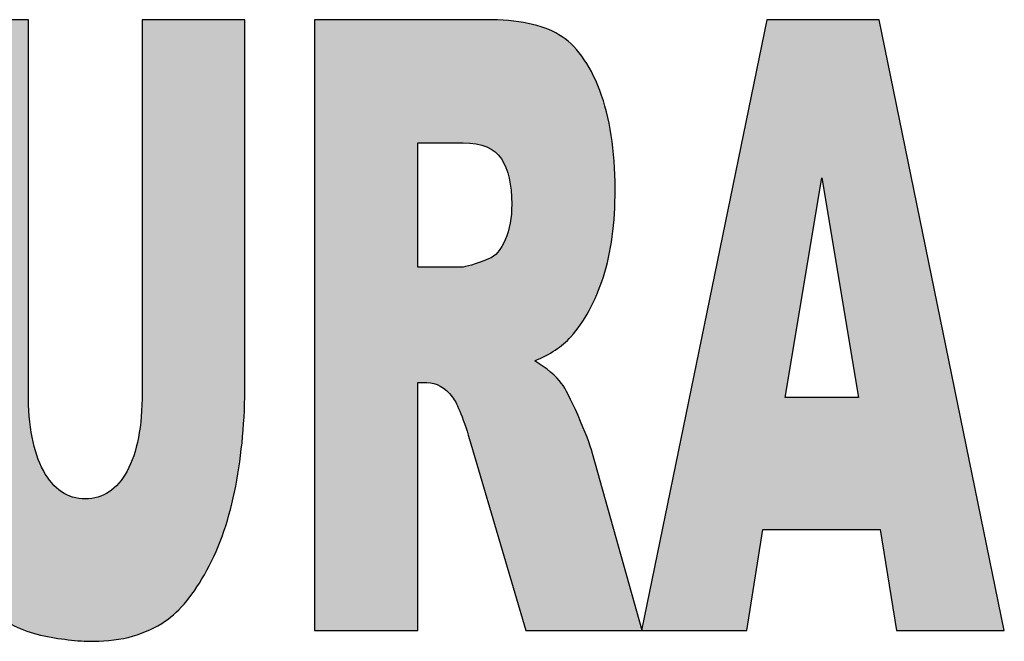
# Model space of a CAD drawing. Header units: millimetres. Extents: x 37.1 to 121.2, y 27.3 to 86.7.
# Tile 24 of 30: x 116.7 to 117.6, y 49.1 to 49.7. Entities that reach past the tile are written whole.
import ezdxf

# ---------------------------------------------------------------- set-up
doc = ezdxf.new("R2010")
doc.units = ezdxf.units.MM
doc.header["$MEASUREMENT"] = 0
doc.layers.add('Camada 1', color=7, linetype='Continuous')
doc.layers.add('TXT', color=114, linetype='Continuous')

# ---------------------------------------------------------------- blocks, each defined once
blk = doc.blocks.new('carimbo-01')
at = {"layer": 'Camada 1'}
h = blk.add_hatch(color=162, dxfattribs=at)
edge = h.paths.add_edge_path()
edge.add_spline(control_points=[(6622.21313, -2341.2094), (6622.21313, -2341.2094), (6622.21313, -2341.07229), (6622.21313, -2341.07229), (6622.21313, -2341.07229), (6622.21313, -2341.07229), (6621.92885, -2341.07229), (6621.92885, -2341.07229), (6621.92885, -2341.07229), (6621.92885, -2341.2094), (6621.92885, -2341.2094), (6621.92885, -2341.2094), (6621.92885, -2341.2094), (6622.0242, -2341.2094), (6622.0242, -2341.2094), (6622.0242, -2341.2094), (6622.0242, -2341.2094), (6622.0242, -2341.27983), (6622.0242, -2341.36287)], knot_values=[0.698683, 0.698683, 0.698683, 0.698683, 0.823683, 0.823683, 0.823683, 0.823783, 0.948683, 0.948683, 0.948683, 1.073683, 1.073683, 1.073683, 1.073783, 1.198683, 1.198683, 1.198683, 1.198783, 1.25, 1.25, 1.25, 1.25], degree=3, periodic=0)
edge.add_line((6622.0242, -2341.36287), (6622.11771, -2341.36287))
edge.add_spline(control_points=[(6622.11771, -2341.36287), (6622.11771, -2341.27983), (6622.11771, -2341.2094), (6622.11771, -2341.2094), (6622.11771, -2341.2094), (6622.11771, -2341.2094), (6622.21313, -2341.2094), (6622.21313, -2341.2094), (6622.21313, -2341.2094), (6622.21313, -2341.2094), (6622.21313, -2341.2094), (6622.21313, -2341.2094)], knot_values=[0.25, 0.25, 0.25, 0.25, 0.301317, 0.301317, 0.301317, 0.301417, 0.363817, 0.363817, 0.363817, 0.363917, 0.426317, 0.426317, 0.426317, 0.426317], degree=3, periodic=0)
edge = h.paths.add_edge_path()
edge.add_spline(control_points=[(6622.11771, -2341.62732), (6622.11771, -2341.62732), (6622.11771, -2341.4821), (6622.11771, -2341.36287)], knot_values=[0.426317, 0.426317, 0.426317, 0.426317, 0.5, 0.5, 0.5, 0.5], degree=3, periodic=0)
edge.add_line((6622.11771, -2341.36287), (6622.0242, -2341.36287))
edge.add_spline(control_points=[(6622.0242, -2341.36287), (6622.0242, -2341.4821), (6622.0242, -2341.62732), (6622.0242, -2341.62732), (6622.0242, -2341.62732), (6622.0242, -2341.62732), (6622.11771, -2341.62732), (6622.11771, -2341.62732), (6622.11771, -2341.62732), (6622.11771, -2341.62732), (6622.11771, -2341.62732), (6622.11771, -2341.62732)], knot_values=[0.5, 0.5, 0.5, 0.5, 0.573683, 0.573683, 0.573683, 0.573783, 0.636183, 0.636183, 0.636183, 0.636283, 0.698683, 0.698683, 0.698683, 0.698683], degree=3, periodic=0)
edge = h.paths.add_edge_path()
edge.add_spline(control_points=[(6622.35062, -2341.62732), (6622.35062, -2341.62732), (6622.35062, -2341.40207), (6622.35062, -2341.40207), (6622.35062, -2341.40207), (6622.35062, -2341.40207), (6622.35887, -2341.40207), (6622.35887, -2341.40207), (6622.35887, -2341.40207), (6622.3674, -2341.40207), (6622.37508, -2341.40634), (6622.38177, -2341.41487), (6622.38177, -2341.41487), (6622.38223, -2341.41547), (6622.38269, -2341.41614), (6622.38316, -2341.41687)], knot_values=[0.784662, 0.784662, 0.784662, 0.784662, 0.837293, 0.837293, 0.837293, 0.837393, 0.889925, 0.889925, 0.889925, 0.890025, 0.942557, 0.942557, 0.942557, 0.942657, 0.947368, 0.947368, 0.947368, 0.947368], degree=3, periodic=0)
edge.add_spline(control_points=[(6622.55443, -2341.62732), (6622.55443, -2341.62732), (6622.55443, -2341.62732), (6622.55443, -2341.62732), (6622.55443, -2341.62732), (6622.55443, -2341.62732), (6622.44872, -2341.62732), (6622.44872, -2341.62732), (6622.44872, -2341.62732), (6622.44872, -2341.62732), (6622.39876, -2341.45764), (6622.39876, -2341.45764), (6622.39876, -2341.45764), (6622.39299, -2341.4378), (6622.38781, -2341.42414), (6622.38316, -2341.41687)], knot_values=[0.631579, 0.631579, 0.631579, 0.631579, 0.657895, 0.657895, 0.657895, 0.657995, 0.684211, 0.684211, 0.684211, 0.684311, 0.736842, 0.736842, 0.736842, 0.736942, 0.784662, 0.784662, 0.784662, 0.784662], degree=3, periodic=0)
edge.add_line((6622.38316, -2341.41687), (6622.38316, -2341.36287))
edge.add_line((6622.38316, -2341.36287), (6622.25669, -2341.36287))
edge.add_spline(control_points=[(6622.25669, -2341.36287), (6622.25669, -2341.49714), (6622.25669, -2341.62732), (6622.25669, -2341.62732), (6622.25669, -2341.62732), (6622.35062, -2341.62732), (6622.35062, -2341.62732), (6622.35062, -2341.62732), (6622.35062, -2341.62732), (6622.35062, -2341.62732), (6622.35062, -2341.62732)], knot_values=[0.947368, 0.947368, 0.947368, 0.947368, 0.972858, 0.972858, 0.972858, 0.999174, 0.999174, 0.999174, 0.999274, 1.025489, 1.025489, 1.025489, 1.025489], degree=3, periodic=0)
edge = h.paths.add_edge_path(flags=16)
edge.add_spline(control_points=[(6622.55443, -2341.62732), (6622.55443, -2341.62732), (6622.50919, -2341.46643), (6622.50919, -2341.46643), (6622.50919, -2341.46643), (6622.507, -2341.45829), (6622.50263, -2341.44692), (6622.49608, -2341.43193), (6622.49608, -2341.43193), (6622.48953, -2341.41707), (6622.48452, -2341.40737), (6622.48114, -2341.40285), (6622.48114, -2341.40285), (6622.47599, -2341.396), (6622.46789, -2341.38915), (6622.45676, -2341.3823), (6622.45676, -2341.3823), (6622.46935, -2341.37714), (6622.47951, -2341.3706), (6622.48729, -2341.36287)], knot_values=[0.373301, 0.373301, 0.373301, 0.373301, 0.425933, 0.425933, 0.425933, 0.426033, 0.478565, 0.478565, 0.478565, 0.478665, 0.531196, 0.531196, 0.531196, 0.531296, 0.583828, 0.583828, 0.583828, 0.583928, 0.631579, 0.631579, 0.631579, 0.631579], degree=3, periodic=0)
edge.add_line((6622.48729, -2341.36287), (6622.38316, -2341.36287))
edge.add_line((6622.38316, -2341.36287), (6622.38316, -2341.41687))
edge.add_spline(control_points=[(6622.38316, -2341.41687), (6622.38781, -2341.42414), (6622.39299, -2341.4378), (6622.39876, -2341.45764), (6622.39876, -2341.45764), (6622.39876, -2341.45764), (6622.44872, -2341.62732), (6622.44872, -2341.62732), (6622.44872, -2341.62732), (6622.44872, -2341.62732), (6622.55443, -2341.62732), (6622.55443, -2341.62732), (6622.55443, -2341.62732), (6622.55443, -2341.62732), (6622.55443, -2341.62732), (6622.55443, -2341.62732)], knot_values=[0.631579, 0.631579, 0.631579, 0.631579, 0.679399, 0.679399, 0.679399, 0.679499, 0.73203, 0.73203, 0.73203, 0.73213, 0.758346, 0.758346, 0.758346, 0.758446, 0.784662, 0.784662, 0.784662, 0.784662], degree=3, periodic=0)
edge = h.paths.add_edge_path()
edge.add_spline(control_points=[(6622.48729, -2341.36287), (6622.48808, -2341.36208), (6622.48885, -2341.36128), (6622.4896, -2341.36046), (6622.4896, -2341.36046), (6622.50207, -2341.34651), (6622.51194, -2341.32842), (6622.51912, -2341.30606), (6622.51912, -2341.30606), (6622.52624, -2341.2837), (6622.52984, -2341.25721), (6622.52984, -2341.22633), (6622.52984, -2341.22633), (6622.52984, -2341.19105), (6622.52518, -2341.16107), (6622.51581, -2341.13651), (6622.51581, -2341.13651), (6622.50644, -2341.11183), (6622.49411, -2341.09503), (6622.47881, -2341.08599), (6622.47881, -2341.08599), (6622.46359, -2341.07681), (6622.44146, -2341.07229), (6622.41257, -2341.07229), (6622.41257, -2341.07229), (6622.41257, -2341.07229), (6622.40054, -2341.07229), (6622.38316, -2341.07229)], knot_values=[0.090642, 0.090642, 0.090642, 0.090642, 0.095522, 0.095522, 0.095522, 0.095622, 0.148154, 0.148154, 0.148154, 0.148254, 0.200785, 0.200785, 0.200785, 0.200885, 0.253417, 0.253417, 0.253417, 0.253517, 0.306048, 0.306048, 0.306048, 0.306148, 0.35868, 0.35868, 0.35868, 0.35878, 0.373301, 0.373301, 0.373301, 0.373301], degree=3, periodic=0)
edge.add_line((6622.38316, -2341.07229), (6622.38316, -2341.18433))
edge.add_spline(control_points=[(6622.38316, -2341.18433), (6622.38817, -2341.18433), (6622.39171, -2341.18433), (6622.39171, -2341.18433), (6622.39171, -2341.18433), (6622.40876, -2341.18433), (6622.42039, -2341.18911), (6622.42659, -2341.1988), (6622.42659, -2341.1988), (6622.43279, -2341.20836), (6622.4359, -2341.22206), (6622.4359, -2341.24002), (6622.4359, -2341.24002), (6622.4359, -2341.25217), (6622.43392, -2341.2629), (6622.43005, -2341.2722), (6622.43005, -2341.2722), (6622.4261, -2341.28151), (6622.42103, -2341.28732), (6622.41482, -2341.28965), (6622.41482, -2341.28965), (6622.40256, -2341.29469), (6622.39432, -2341.29714), (6622.39009, -2341.29714), (6622.39009, -2341.29714), (6622.39009, -2341.29714), (6622.38728, -2341.29714), (6622.38316, -2341.29714)], knot_values=[0.091652, 0.091652, 0.091652, 0.091652, 0.12836, 0.12836, 0.12836, 0.12846, 0.25336, 0.25336, 0.25336, 0.25346, 0.37836, 0.37836, 0.37836, 0.37846, 0.50336, 0.50336, 0.50336, 0.50346, 0.62836, 0.62836, 0.62836, 0.62846, 0.75336, 0.75336, 0.75336, 0.75346, 0.786708, 0.786708, 0.786708, 0.786708], degree=3, periodic=0)
edge.add_line((6622.38316, -2341.29714), (6622.38316, -2341.36287))
edge.add_line((6622.38316, -2341.36287), (6622.48729, -2341.36287))
edge = h.paths.add_edge_path()
edge.add_spline(control_points=[(6622.38316, -2341.29714), (6622.37184, -2341.29714), (6622.35062, -2341.29714), (6622.35062, -2341.29714), (6622.35062, -2341.29714), (6622.35062, -2341.18433), (6622.35062, -2341.18433), (6622.35062, -2341.18433), (6622.35062, -2341.18433), (6622.37112, -2341.18433), (6622.38316, -2341.18433)], knot_values=[0.786708, 0.786708, 0.786708, 0.786708, 0.87836, 0.87836, 0.87836, 1.00336, 1.00336, 1.00336, 1.00346, 1.091652, 1.091652, 1.091652, 1.091652], degree=3, periodic=0)
edge.add_line((6622.38316, -2341.18433), (6622.38316, -2341.07229))
edge.add_spline(control_points=[(6622.38316, -2341.07229), (6622.33799, -2341.07229), (6622.25669, -2341.07229), (6622.25669, -2341.07229), (6622.25669, -2341.07229), (6622.25669, -2341.07229), (6622.25669, -2341.07229), (6622.25669, -2341.07229)], knot_values=[0.052632, 0.052632, 0.052632, 0.052632, 0.071637, 0.071637, 0.071637, 0.071737, 0.090642, 0.090642, 0.090642, 0.090642], degree=3, periodic=0)
edge.add_spline(control_points=[(6622.25669, -2341.07229), (6622.25669, -2341.07229), (6622.25669, -2341.2199), (6622.25669, -2341.36287)], knot_values=[0.025489, 0.025489, 0.025489, 0.025489, 0.052632, 0.052632, 0.052632, 0.052632], degree=3, periodic=0)
edge.add_line((6622.25669, -2341.36287), (6622.38316, -2341.36287))
edge.add_line((6622.38316, -2341.36287), (6622.38316, -2341.29714))
edge = h.paths.add_edge_path()
edge.add_spline(control_points=[(6622.67064, -2341.36287), (6622.67064, -2341.2693), (6622.67064, -2341.07229), (6622.67064, -2341.07229), (6622.67064, -2341.07229), (6622.67064, -2341.07229), (6622.67064, -2341.07229), (6622.67064, -2341.07229)], knot_values=[0.684211, 0.684211, 0.684211, 0.684211, 0.704277, 0.704277, 0.704277, 0.704377, 0.724343, 0.724343, 0.724343, 0.724343], degree=3, periodic=0)
edge.add_spline(control_points=[(6622.67064, -2341.07229), (6622.67064, -2341.07229), (6622.57726, -2341.07229), (6622.57726, -2341.07229), (6622.57726, -2341.07229), (6622.57726, -2341.07229), (6622.57726, -2341.07229), (6622.57726, -2341.07229)], knot_values=[0.631579, 0.631579, 0.631579, 0.631579, 0.657895, 0.657895, 0.657895, 0.657995, 0.684211, 0.684211, 0.684211, 0.684211], degree=3, periodic=0)
edge.add_spline(control_points=[(6622.57726, -2341.07229), (6622.57726, -2341.07229), (6622.57726, -2341.27461), (6622.57726, -2341.36287)], knot_values=[0.590427, 0.590427, 0.590427, 0.590427, 0.631579, 0.631579, 0.631579, 0.631579], degree=3, periodic=0)
edge.add_line((6622.57726, -2341.36287), (6622.67064, -2341.36287))
edge = h.paths.add_edge_path()
edge.add_spline(control_points=[(6622.8674, -2341.36287), (6622.8674, -2341.27461), (6622.8674, -2341.07229), (6622.8674, -2341.07229), (6622.8674, -2341.07229), (6622.8674, -2341.07229), (6622.8674, -2341.07229), (6622.8674, -2341.07229)], knot_values=[0.052632, 0.052632, 0.052632, 0.052632, 0.073207, 0.073207, 0.073207, 0.073307, 0.093783, 0.093783, 0.093783, 0.093783], degree=3, periodic=0)
edge.add_spline(control_points=[(6622.8674, -2341.07229), (6622.8674, -2341.07229), (6622.77402, -2341.07229), (6622.77402, -2341.07229), (6622.77402, -2341.07229), (6622.77402, -2341.2693), (6622.77402, -2341.36287)], knot_values=[0.959867, 0.959867, 0.959867, 0.959867, 1.012499, 1.012499, 1.012499, 1.052632, 1.052632, 1.052632, 1.052632], degree=3, periodic=0)
edge.add_line((6622.77402, -2341.36287), (6622.8674, -2341.36287))
edge = h.paths.add_edge_path()
edge.add_spline(control_points=[(6622.57726, -2341.36287), (6622.57726, -2341.38749), (6622.57726, -2341.40324), (6622.57726, -2341.40324), (6622.57726, -2341.40324), (6622.57726, -2341.4305), (6622.58015, -2341.46178), (6622.58593, -2341.49706), (6622.58593, -2341.49706), (6622.58952, -2341.51903), (6622.59615, -2341.54035), (6622.60587, -2341.56102), (6622.60587, -2341.56102), (6622.6156, -2341.5817), (6622.62631, -2341.59772), (6622.63801, -2341.60897), (6622.63801, -2341.60897), (6622.64971, -2341.62021), (6622.66423, -2341.6277), (6622.68163, -2341.63145), (6622.68163, -2341.63145), (6622.69904, -2341.63533), (6622.71511, -2341.63714), (6622.72983, -2341.63714), (6622.72983, -2341.63714), (6622.75535, -2341.63714), (6622.77712, -2341.63094), (6622.7953, -2341.61866), (6622.7953, -2341.61866), (6622.80841, -2341.60974), (6622.82088, -2341.59449), (6622.83279, -2341.57265), (6622.83279, -2341.57265), (6622.8447, -2341.55081), (6622.85344, -2341.52523), (6622.85901, -2341.49615), (6622.85901, -2341.49615), (6622.86458, -2341.46695), (6622.8674, -2341.43606), (6622.8674, -2341.40324), (6622.8674, -2341.40324), (6622.8674, -2341.40324), (6622.8674, -2341.38749), (6622.8674, -2341.36287)], knot_values=[0.093783, 0.093783, 0.093783, 0.093783, 0.105263, 0.105263, 0.105263, 0.105363, 0.157895, 0.157895, 0.157895, 0.157995, 0.210526, 0.210526, 0.210526, 0.210626, 0.263158, 0.263158, 0.263158, 0.263258, 0.315789, 0.315789, 0.315789, 0.315889, 0.368421, 0.368421, 0.368421, 0.368521, 0.421053, 0.421053, 0.421053, 0.421153, 0.473684, 0.473684, 0.473684, 0.473784, 0.526316, 0.526316, 0.526316, 0.526416, 0.578947, 0.578947, 0.578947, 0.579047, 0.590427, 0.590427, 0.590427, 0.590427], degree=3, periodic=0)
edge.add_line((6622.8674, -2341.36287), (6622.77402, -2341.36287))
edge.add_spline(control_points=[(6622.77402, -2341.36287), (6622.77402, -2341.39201), (6622.77402, -2341.41112), (6622.77402, -2341.41112), (6622.77402, -2341.41112), (6622.77402, -2341.44188), (6622.76944, -2341.46578), (6622.76035, -2341.48245), (6622.76035, -2341.48245), (6622.75119, -2341.49925), (6622.7385, -2341.50765), (6622.72243, -2341.50765), (6622.72243, -2341.50765), (6622.70616, -2341.50765), (6622.69347, -2341.49912), (6622.68431, -2341.48207), (6622.68431, -2341.48207), (6622.67522, -2341.46514), (6622.67064, -2341.44149), (6622.67064, -2341.41112), (6622.67064, -2341.41112), (6622.67064, -2341.41112), (6622.67064, -2341.39201), (6622.67064, -2341.36287)], knot_values=[0.724343, 0.724343, 0.724343, 0.724343, 0.736842, 0.736842, 0.736842, 0.736942, 0.789474, 0.789474, 0.789474, 0.789574, 0.842105, 0.842105, 0.842105, 0.842205, 0.894737, 0.894737, 0.894737, 0.894837, 0.947368, 0.947368, 0.947368, 0.947468, 0.959867, 0.959867, 0.959867, 0.959867], degree=3, periodic=0)
edge.add_line((6622.67064, -2341.36287), (6622.57726, -2341.36287))
edge = h.paths.add_edge_path()
edge.add_spline(control_points=[(6623.09692, -2341.62732), (6623.09692, -2341.62732), (6623.09692, -2341.4821), (6623.09692, -2341.36287)], knot_values=[0.426317, 0.426317, 0.426317, 0.426317, 0.5, 0.5, 0.5, 0.5], degree=3, periodic=0)
edge.add_line((6623.09692, -2341.36287), (6623.00341, -2341.36287))
edge.add_spline(control_points=[(6623.00341, -2341.36287), (6623.00341, -2341.4821), (6623.00341, -2341.62732), (6623.00341, -2341.62732), (6623.00341, -2341.62732), (6623.00341, -2341.62732), (6623.09692, -2341.62732), (6623.09692, -2341.62732), (6623.09692, -2341.62732), (6623.09692, -2341.62732), (6623.09692, -2341.62732), (6623.09692, -2341.62732)], knot_values=[0.5, 0.5, 0.5, 0.5, 0.573683, 0.573683, 0.573683, 0.573783, 0.636183, 0.636183, 0.636183, 0.636283, 0.698683, 0.698683, 0.698683, 0.698683], degree=3, periodic=0)
edge = h.paths.add_edge_path()
edge.add_spline(control_points=[(6623.09692, -2341.36287), (6623.09692, -2341.27983), (6623.09692, -2341.2094), (6623.09692, -2341.2094), (6623.09692, -2341.2094), (6623.09692, -2341.2094), (6623.19234, -2341.2094), (6623.19234, -2341.2094), (6623.19234, -2341.2094), (6623.19234, -2341.2094), (6623.19234, -2341.2094), (6623.19234, -2341.2094)], knot_values=[0.25, 0.25, 0.25, 0.25, 0.301317, 0.301317, 0.301317, 0.301417, 0.363817, 0.363817, 0.363817, 0.363917, 0.426317, 0.426317, 0.426317, 0.426317], degree=3, periodic=0)
edge.add_spline(control_points=[(6623.19234, -2341.2094), (6623.19234, -2341.2094), (6623.19234, -2341.07229), (6623.19234, -2341.07229), (6623.19234, -2341.07229), (6623.19234, -2341.07229), (6622.90806, -2341.07229), (6622.90806, -2341.07229), (6622.90806, -2341.07229), (6622.90806, -2341.2094), (6622.90806, -2341.2094), (6622.90806, -2341.2094), (6622.90806, -2341.2094), (6623.00341, -2341.2094), (6623.00341, -2341.2094), (6623.00341, -2341.2094), (6623.00341, -2341.2094), (6623.00341, -2341.27983), (6623.00341, -2341.36287)], knot_values=[0.698683, 0.698683, 0.698683, 0.698683, 0.823683, 0.823683, 0.823683, 0.823783, 0.948683, 0.948683, 0.948683, 1.073683, 1.073683, 1.073683, 1.073783, 1.198683, 1.198683, 1.198683, 1.198783, 1.25, 1.25, 1.25, 1.25], degree=3, periodic=0)
edge.add_line((6623.00341, -2341.36287), (6623.09692, -2341.36287))
edge = h.paths.add_edge_path()
edge.add_spline(control_points=[(6623.32821, -2341.36287), (6623.32821, -2341.2693), (6623.32821, -2341.07229), (6623.32821, -2341.07229), (6623.32821, -2341.07229), (6623.32821, -2341.07229), (6623.32821, -2341.07229), (6623.32821, -2341.07229)], knot_values=[0.684211, 0.684211, 0.684211, 0.684211, 0.704277, 0.704277, 0.704277, 0.704377, 0.724343, 0.724343, 0.724343, 0.724343], degree=3, periodic=0)
edge.add_spline(control_points=[(6623.32821, -2341.07229), (6623.32821, -2341.07229), (6623.23484, -2341.07229), (6623.23484, -2341.07229), (6623.23484, -2341.07229), (6623.23484, -2341.07229), (6623.23484, -2341.07229), (6623.23484, -2341.07229)], knot_values=[0.631579, 0.631579, 0.631579, 0.631579, 0.657895, 0.657895, 0.657895, 0.657995, 0.684211, 0.684211, 0.684211, 0.684211], degree=3, periodic=0)
edge.add_spline(control_points=[(6623.23484, -2341.07229), (6623.23484, -2341.07229), (6623.23484, -2341.27461), (6623.23484, -2341.36287)], knot_values=[0.590427, 0.590427, 0.590427, 0.590427, 0.631579, 0.631579, 0.631579, 0.631579], degree=3, periodic=0)
edge.add_line((6623.23484, -2341.36287), (6623.32821, -2341.36287))
edge = h.paths.add_edge_path()
edge.add_spline(control_points=[(6623.52497, -2341.36287), (6623.52497, -2341.27461), (6623.52497, -2341.07229), (6623.52497, -2341.07229), (6623.52497, -2341.07229), (6623.52497, -2341.07229), (6623.4316, -2341.07229), (6623.4316, -2341.07229), (6623.4316, -2341.07229), (6623.4316, -2341.2693), (6623.4316, -2341.36287)], knot_values=[0.959867, 0.959867, 0.959867, 0.959867, 1.001019, 1.001019, 1.001019, 1.001119, 1.05365, 1.05365, 1.05365, 1.093783, 1.093783, 1.093783, 1.093783], degree=3, periodic=0)
edge.add_line((6623.4316, -2341.36287), (6623.52497, -2341.36287))
edge = h.paths.add_edge_path()
edge.add_spline(control_points=[(6623.23484, -2341.36287), (6623.23484, -2341.38749), (6623.23484, -2341.40324), (6623.23484, -2341.40324), (6623.23484, -2341.40324), (6623.23484, -2341.4305), (6623.23773, -2341.46178), (6623.24351, -2341.49706), (6623.24351, -2341.49706), (6623.2471, -2341.51903), (6623.25372, -2341.54035), (6623.26345, -2341.56102), (6623.26345, -2341.56102), (6623.27317, -2341.5817), (6623.28389, -2341.59772), (6623.29558, -2341.60897), (6623.29558, -2341.60897), (6623.30728, -2341.62021), (6623.3218, -2341.6277), (6623.33921, -2341.63145), (6623.33921, -2341.63145), (6623.35661, -2341.63533), (6623.37268, -2341.63714), (6623.38741, -2341.63714), (6623.38741, -2341.63714), (6623.41292, -2341.63714), (6623.4347, -2341.63094), (6623.45288, -2341.61866), (6623.45288, -2341.61866), (6623.46599, -2341.60974), (6623.47846, -2341.59449), (6623.49037, -2341.57265), (6623.49037, -2341.57265), (6623.50228, -2341.55081), (6623.51102, -2341.52523), (6623.51658, -2341.49615), (6623.51658, -2341.49615), (6623.52215, -2341.46695), (6623.52497, -2341.43606), (6623.52497, -2341.40324), (6623.52497, -2341.40324), (6623.52497, -2341.40324), (6623.52497, -2341.38749), (6623.52497, -2341.36287)], knot_values=[0.093783, 0.093783, 0.093783, 0.093783, 0.105263, 0.105263, 0.105263, 0.105363, 0.157895, 0.157895, 0.157895, 0.157995, 0.210526, 0.210526, 0.210526, 0.210626, 0.263158, 0.263158, 0.263158, 0.263258, 0.315789, 0.315789, 0.315789, 0.315889, 0.368421, 0.368421, 0.368421, 0.368521, 0.421053, 0.421053, 0.421053, 0.421153, 0.473684, 0.473684, 0.473684, 0.473784, 0.526316, 0.526316, 0.526316, 0.526416, 0.578947, 0.578947, 0.578947, 0.579047, 0.590427, 0.590427, 0.590427, 0.590427], degree=3, periodic=0)
edge.add_line((6623.52497, -2341.36287), (6623.4316, -2341.36287))
edge.add_spline(control_points=[(6623.4316, -2341.36287), (6623.4316, -2341.39201), (6623.4316, -2341.41112), (6623.4316, -2341.41112), (6623.4316, -2341.41112), (6623.4316, -2341.44188), (6623.42701, -2341.46578), (6623.41792, -2341.48245), (6623.41792, -2341.48245), (6623.40876, -2341.49925), (6623.39608, -2341.50765), (6623.38001, -2341.50765), (6623.38001, -2341.50765), (6623.36373, -2341.50765), (6623.35105, -2341.49912), (6623.34188, -2341.48207), (6623.34188, -2341.48207), (6623.33279, -2341.46514), (6623.32821, -2341.44149), (6623.32821, -2341.41112), (6623.32821, -2341.41112), (6623.32821, -2341.41112), (6623.32821, -2341.39201), (6623.32821, -2341.36287)], knot_values=[0.724343, 0.724343, 0.724343, 0.724343, 0.736842, 0.736842, 0.736842, 0.736942, 0.789474, 0.789474, 0.789474, 0.789574, 0.842105, 0.842105, 0.842105, 0.842205, 0.894737, 0.894737, 0.894737, 0.894837, 0.947368, 0.947368, 0.947368, 0.947468, 0.959867, 0.959867, 0.959867, 0.959867], degree=3, periodic=0)
edge.add_line((6623.32821, -2341.36287), (6623.23484, -2341.36287))
edge = h.paths.add_edge_path()
edge.add_spline(control_points=[(6623.68205, -2341.62732), (6623.68205, -2341.62732), (6623.68205, -2341.40207), (6623.68205, -2341.40207), (6623.68205, -2341.40207), (6623.68205, -2341.40207), (6623.6903, -2341.40207), (6623.6903, -2341.40207), (6623.6903, -2341.40207), (6623.69883, -2341.40207), (6623.70651, -2341.40634), (6623.7132, -2341.41487), (6623.7132, -2341.41487), (6623.71631, -2341.41896), (6623.71966, -2341.42605), (6623.72328, -2341.43607)], knot_values=[0.756778, 0.756778, 0.756778, 0.756778, 0.809409, 0.809409, 0.809409, 0.809509, 0.862041, 0.862041, 0.862041, 0.862141, 0.914672, 0.914672, 0.914672, 0.914772, 0.947368, 0.947368, 0.947368, 0.947368], degree=3, periodic=0)
edge.add_line((6623.72328, -2341.43607), (6623.72328, -2341.36287))
edge.add_line((6623.72328, -2341.36287), (6623.58811, -2341.36287))
edge.add_spline(control_points=[(6623.58811, -2341.36287), (6623.58811, -2341.49714), (6623.58811, -2341.62732), (6623.58811, -2341.62732), (6623.58811, -2341.62732), (6623.68205, -2341.62732), (6623.68205, -2341.62732), (6623.68205, -2341.62732), (6623.68205, -2341.62732), (6623.68205, -2341.62732), (6623.68205, -2341.62732)], knot_values=[0.947368, 0.947368, 0.947368, 0.947368, 0.972858, 0.972858, 0.972858, 0.999174, 0.999174, 0.999174, 0.999274, 1.025489, 1.025489, 1.025489, 1.025489], degree=3, periodic=0)
h = blk.add_hatch(color=162, dxfattribs=at)
edge = h.paths.add_edge_path()
edge.add_spline(control_points=[(6623.81871, -2341.36284), (6623.81951, -2341.36205), (6623.82028, -2341.36124), (6623.82102, -2341.36043), (6623.82102, -2341.36043), (6623.8335, -2341.34647), (6623.84336, -2341.32838), (6623.85055, -2341.30602), (6623.85055, -2341.30602), (6623.85767, -2341.28367), (6623.86126, -2341.25718), (6623.86126, -2341.22629), (6623.86126, -2341.22629), (6623.86126, -2341.19101), (6623.85661, -2341.16103), (6623.84724, -2341.13648), (6623.84724, -2341.13648), (6623.83787, -2341.1118), (6623.82553, -2341.095), (6623.81024, -2341.08595), (6623.81024, -2341.08595), (6623.79502, -2341.07677), (6623.77289, -2341.07225), (6623.744, -2341.07225), (6623.744, -2341.07225), (6623.744, -2341.07225), (6623.73585, -2341.07225), (6623.72328, -2341.07225)], knot_values=[0.09323, 0.09323, 0.09323, 0.09323, 0.09811, 0.09811, 0.09811, 0.09821, 0.150742, 0.150742, 0.150742, 0.150842, 0.203373, 0.203373, 0.203373, 0.203473, 0.256005, 0.256005, 0.256005, 0.256105, 0.308636, 0.308636, 0.308636, 0.308736, 0.361268, 0.361268, 0.361268, 0.361368, 0.373301, 0.373301, 0.373301, 0.373301], degree=3, periodic=0)
edge.add_line((6623.72328, -2341.07225), (6623.72328, -2341.18429))
edge.add_spline(control_points=[(6623.72328, -2341.18429), (6623.74026, -2341.18432), (6623.75184, -2341.1891), (6623.75802, -2341.19877), (6623.75802, -2341.19877), (6623.76422, -2341.20833), (6623.76732, -2341.22203), (6623.76732, -2341.23999), (6623.76732, -2341.23999), (6623.76732, -2341.25214), (6623.76535, -2341.26286), (6623.76147, -2341.27217), (6623.76147, -2341.27217), (6623.75753, -2341.28147), (6623.75245, -2341.28729), (6623.74625, -2341.28961), (6623.74625, -2341.28961), (6623.73551, -2341.29403), (6623.72785, -2341.29646), (6623.72328, -2341.29699)], knot_values=[0.140517, 0.140517, 0.140517, 0.140517, 0.265175, 0.265175, 0.265175, 0.265275, 0.390175, 0.390175, 0.390175, 0.390275, 0.515175, 0.515175, 0.515175, 0.515275, 0.640175, 0.640175, 0.640175, 0.640275, 0.749658, 0.749658, 0.749658, 0.749658], degree=3, periodic=0)
edge.add_line((6623.72328, -2341.29699), (6623.72328, -2341.36284))
edge.add_line((6623.72328, -2341.36284), (6623.81871, -2341.36284))
edge = h.paths.add_edge_path()
edge.add_spline(control_points=[(6623.72328, -2341.07225), (6623.68086, -2341.07225), (6623.58811, -2341.07225), (6623.58811, -2341.07225), (6623.58811, -2341.07225), (6623.58811, -2341.07225), (6623.58811, -2341.07225), (6623.58811, -2341.07225)], knot_values=[0.052632, 0.052632, 0.052632, 0.052632, 0.072931, 0.072931, 0.072931, 0.073031, 0.09323, 0.09323, 0.09323, 0.09323], degree=3, periodic=0)
edge.add_spline(control_points=[(6623.58811, -2341.07225), (6623.58811, -2341.07225), (6623.58811, -2341.21986), (6623.58811, -2341.36284)], knot_values=[0.025489, 0.025489, 0.025489, 0.025489, 0.052632, 0.052632, 0.052632, 0.052632], degree=3, periodic=0)
edge.add_line((6623.58811, -2341.36284), (6623.72328, -2341.36284))
edge.add_line((6623.72328, -2341.36284), (6623.72328, -2341.29702))
edge.add_spline(control_points=[(6623.72328, -2341.29699), (6623.72263, -2341.29707), (6623.72204, -2341.29711), (6623.72152, -2341.29711), (6623.72152, -2341.29711), (6623.72152, -2341.29711), (6623.68205, -2341.29711), (6623.68205, -2341.29711), (6623.68205, -2341.29711), (6623.68205, -2341.18429), (6623.68205, -2341.18429), (6623.68205, -2341.18429), (6623.68205, -2341.18429), (6623.72314, -2341.18429), (6623.72314, -2341.18429), (6623.72314, -2341.18429), (6623.72318, -2341.18429), (6623.72323, -2341.18429), (6623.72328, -2341.18429)], knot_values=[0.749658, 0.749658, 0.749658, 0.749658, 0.765175, 0.765175, 0.765175, 0.765275, 0.890175, 0.890175, 0.890175, 1.015175, 1.015175, 1.015175, 1.015275, 1.140175, 1.140175, 1.140175, 1.140275, 1.140517, 1.140517, 1.140517, 1.140517], degree=3, periodic=0)
edge.add_line((6623.72328, -2341.18429), (6623.72328, -2341.07225))
edge = h.paths.add_edge_path()
edge.add_spline(control_points=[(6623.88549, -2341.62598), (6623.88119, -2341.6107), (6623.84061, -2341.46639), (6623.84061, -2341.46639), (6623.84061, -2341.46639), (6623.83843, -2341.45825), (6623.83406, -2341.44688), (6623.82751, -2341.43189), (6623.82751, -2341.43189), (6623.82095, -2341.41703), (6623.81595, -2341.40734), (6623.81257, -2341.40281), (6623.81257, -2341.40281), (6623.80742, -2341.39597), (6623.79932, -2341.38912), (6623.78818, -2341.38227)], knot_values=[0.421053, 0.421053, 0.421053, 0.421053, 0.470898, 0.470898, 0.470898, 0.470998, 0.52353, 0.52353, 0.52353, 0.52363, 0.576161, 0.576161, 0.576161, 0.576261, 0.628793, 0.628793, 0.628793, 0.628793], degree=3, periodic=0)
edge.add_spline(control_points=[(6623.78818, -2341.38227), (6623.80078, -2341.37711), (6623.81094, -2341.37057), (6623.81871, -2341.36284)], knot_values=[0.373301, 0.373301, 0.373301, 0.373301, 0.421053, 0.421053, 0.421053, 0.421053], degree=3, periodic=0)
edge.add_line((6623.81871, -2341.36284), (6623.72328, -2341.36284))
edge.add_line((6623.72328, -2341.36284), (6623.72328, -2341.43603))
edge.add_spline(control_points=[(6623.72328, -2341.43603), (6623.72548, -2341.44214), (6623.72778, -2341.44933), (6623.73019, -2341.45761), (6623.73019, -2341.45761), (6623.73019, -2341.45761), (6623.78015, -2341.62728), (6623.78015, -2341.62728), (6623.78015, -2341.62728), (6623.78015, -2341.62728), (6623.87648, -2341.62728), (6623.88522, -2341.62728)], knot_values=[0.633969, 0.633969, 0.633969, 0.633969, 0.653904, 0.653904, 0.653904, 0.654004, 0.706536, 0.706536, 0.706536, 0.706636, 0.756778, 0.756778, 0.756778, 0.756778], degree=3, periodic=0)
edge.add_spline(control_points=[(6623.88522, -2341.62728), (6623.88522, -2341.62728), (6623.88522, -2341.62728), (6623.88522, -2341.62728), (6623.88522, -2341.62728), (6623.88522, -2341.62728), (6623.88531, -2341.62684), (6623.88549, -2341.62598)], knot_values=[0.37498, 0.37498, 0.37498, 0.37498, 0.375, 0.375, 0.375, 0.3751, 0.378533, 0.378533, 0.378533, 0.378533], degree=3, periodic=0)
edge = h.paths.add_edge_path()
edge.add_spline(control_points=[(6624.21475, -2341.62728), (6624.21475, -2341.62728), (6624.18806, -2341.4971), (6624.16052, -2341.36284)], knot_values=[0.689463, 0.689463, 0.689463, 0.689463, 0.75, 0.75, 0.75, 0.75], degree=3, periodic=0)
edge.add_line((6624.16052, -2341.36284), (6624.07355, -2341.36284))
edge.add_spline(control_points=[(6624.07355, -2341.36284), (6624.0786, -2341.39292), (6624.0824, -2341.41561), (6624.0824, -2341.41561), (6624.0824, -2341.41561), (6624.01567, -2341.41561), (6624.01567, -2341.41561), (6624.01567, -2341.41561), (6624.01567, -2341.41561), (6624.01945, -2341.39292), (6624.02446, -2341.36284)], knot_values=[0.554252, 0.554252, 0.554252, 0.554252, 0.666667, 0.666667, 0.666667, 1, 1, 1, 1.0001, 1.112415, 1.112415, 1.112415, 1.112415], degree=3, periodic=0)
edge.add_line((6624.02446, -2341.36284), (6623.93942, -2341.36284))
edge.add_spline(control_points=[(6623.93942, -2341.36284), (6623.91351, -2341.48927), (6623.88834, -2341.61207), (6623.88549, -2341.62598)], knot_values=[0.378533, 0.378533, 0.378533, 0.378533, 0.435537, 0.435537, 0.435537, 0.435537], degree=3, periodic=0)
edge.add_spline(control_points=[(6623.88549, -2341.62598), (6623.88573, -2341.62683), (6623.88586, -2341.62728), (6623.88586, -2341.62728)], knot_values=[0.628793, 0.628793, 0.628793, 0.628793, 0.631579, 0.631579, 0.631579, 0.631579], degree=3, periodic=0)
edge.add_spline(control_points=[(6623.8855, -2341.62728), (6623.8911, -2341.62728), (6623.98078, -2341.62728), (6623.98078, -2341.62728), (6623.98078, -2341.62728), (6623.98078, -2341.62728), (6623.98078, -2341.62728), (6623.98078, -2341.62728)], knot_values=[0.25, 0.25, 0.25, 0.25, 0.310549, 0.310549, 0.310549, 0.310649, 0.371097, 0.371097, 0.371097, 0.371097], degree=3, periodic=0)
edge.add_spline(control_points=[(6623.98078, -2341.62728), (6623.98078, -2341.62728), (6623.99544, -2341.53566), (6623.99544, -2341.53566), (6623.99544, -2341.53566), (6623.99544, -2341.53566), (6624.102, -2341.53566), (6624.102, -2341.53566), (6624.102, -2341.53566), (6624.11687, -2341.62728), (6624.11687, -2341.62728), (6624.11687, -2341.62728), (6624.11687, -2341.62728), (6624.21475, -2341.62728), (6624.21475, -2341.62728), (6624.21475, -2341.62728), (6624.21475, -2341.62728), (6624.21475, -2341.62728), (6624.21475, -2341.62728)], knot_values=[0.75, 0.75, 0.75, 0.75, 0.875, 0.875, 0.875, 0.8751, 1, 1, 1, 1.125, 1.125, 1.125, 1.1251, 1.1875, 1.1875, 1.1875, 1.1876, 1.25, 1.25, 1.25, 1.25], degree=3, periodic=0)
edge = h.paths.add_edge_path()
edge.add_spline(control_points=[(6624.02446, -2341.36284), (6624.03432, -2341.30372), (6624.04893, -2341.21608), (6624.04893, -2341.21608), (6624.04893, -2341.21608), (6624.04893, -2341.21608), (6624.06363, -2341.30372), (6624.07355, -2341.36284)], knot_values=[0.112415, 0.112415, 0.112415, 0.112415, 0.333333, 0.333333, 0.333333, 0.333433, 0.554252, 0.554252, 0.554252, 0.554252], degree=3, periodic=0)
edge.add_line((6624.07355, -2341.36284), (6624.16052, -2341.36284))
edge.add_spline(control_points=[(6624.16052, -2341.36284), (6624.13121, -2341.21986), (6624.10094, -2341.07225), (6624.10094, -2341.07225), (6624.10094, -2341.07225), (6624.10094, -2341.07225), (6623.99897, -2341.07225), (6623.99897, -2341.07225), (6623.99897, -2341.07225), (6623.99897, -2341.07225), (6623.99897, -2341.07225), (6623.99897, -2341.07225)], knot_values=[0.5, 0.5, 0.5, 0.5, 0.564463, 0.564463, 0.564463, 0.564563, 0.626963, 0.626963, 0.626963, 0.627063, 0.689463, 0.689463, 0.689463, 0.689463], degree=3, periodic=0)
edge.add_spline(control_points=[(6623.99897, -2341.07225), (6623.99897, -2341.07225), (6623.96872, -2341.21986), (6623.93942, -2341.36284)], knot_values=[0.435537, 0.435537, 0.435537, 0.435537, 0.5, 0.5, 0.5, 0.5], degree=3, periodic=0)
edge.add_line((6623.93942, -2341.36284), (6624.02446, -2341.36284))
at = {"layer": 'Camada 1', "color": 162}
for points, knots in [([(6623.4316, -2341.07225), (6623.4316, -2341.07225), (6623.52497, -2341.07225), (6623.52497, -2341.07225), (6623.52497, -2341.07225), (6623.52497, -2341.07225), (6623.52497, -2341.4032), (6623.52497, -2341.4032), (6623.52497, -2341.4032), (6623.52497, -2341.43603), (6623.52215, -2341.46691), (6623.51658, -2341.49612), (6623.51658, -2341.49612), (6623.51102, -2341.52519), (6623.50228, -2341.55078), (6623.49037, -2341.57262), (6623.49037, -2341.57262), (6623.47846, -2341.59446), (6623.46599, -2341.60971), (6623.45288, -2341.61862), (6623.45288, -2341.61862), (6623.4347, -2341.6309), (6623.41292, -2341.6371), (6623.38741, -2341.6371), (6623.38741, -2341.6371), (6623.37268, -2341.6371), (6623.35661, -2341.63529), (6623.33921, -2341.63142), (6623.33921, -2341.63142), (6623.3218, -2341.62767), (6623.30728, -2341.62017), (6623.29558, -2341.60893), (6623.29558, -2341.60893), (6623.28389, -2341.59769), (6623.27317, -2341.58166), (6623.26345, -2341.56099), (6623.26345, -2341.56099), (6623.25372, -2341.54031), (6623.2471, -2341.51899), (6623.24351, -2341.49702), (6623.24351, -2341.49702), (6623.23773, -2341.46174), (6623.23484, -2341.43047), (6623.23484, -2341.4032), (6623.23484, -2341.4032), (6623.23484, -2341.4032), (6623.23484, -2341.07225), (6623.23484, -2341.07225), (6623.23484, -2341.07225), (6623.23484, -2341.07225), (6623.32821, -2341.07225), (6623.32821, -2341.07225), (6623.32821, -2341.07225), (6623.32821, -2341.07225), (6623.32821, -2341.41108), (6623.32821, -2341.41108), (6623.32821, -2341.41108), (6623.32821, -2341.44145), (6623.33279, -2341.4651), (6623.34188, -2341.48203), (6623.34188, -2341.48203), (6623.35105, -2341.49909), (6623.36373, -2341.50762), (6623.38001, -2341.50762), (6623.38001, -2341.50762), (6623.39608, -2341.50762), (6623.40876, -2341.49922), (6623.41792, -2341.48242), (6623.41792, -2341.48242), (6623.42701, -2341.46575), (6623.4316, -2341.44184), (6623.4316, -2341.41108), (6623.4316, -2341.41108), (6623.4316, -2341.41108), (6623.4316, -2341.07225), (6623.4316, -2341.07225)], [0, 0, 0, 0, 0.052632, 0.052632, 0.052632, 0.052632, 0.105263, 0.105263, 0.105263, 0.105263, 0.157895, 0.157895, 0.157895, 0.157895, 0.210526, 0.210526, 0.210526, 0.210526, 0.263158, 0.263158, 0.263158, 0.263158, 0.315789, 0.315789, 0.315789, 0.315789, 0.368421, 0.368421, 0.368421, 0.368421, 0.421053, 0.421053, 0.421053, 0.421053, 0.473684, 0.473684, 0.473684, 0.473684, 0.526316, 0.526316, 0.526316, 0.526316, 0.578947, 0.578947, 0.578947, 0.578947, 0.631579, 0.631579, 0.631579, 0.631579, 0.684211, 0.684211, 0.684211, 0.684211, 0.736842, 0.736842, 0.736842, 0.736842, 0.789474, 0.789474, 0.789474, 0.789474, 0.842105, 0.842105, 0.842105, 0.842105, 0.894737, 0.894737, 0.894737, 0.894737, 0.947368, 0.947368, 0.947368, 0.947368, 1, 1, 1, 1]), ([(6623.58811, -2341.62728), (6623.58811, -2341.62728), (6623.58811, -2341.07225), (6623.58811, -2341.07225), (6623.58811, -2341.07225), (6623.58811, -2341.07225), (6623.744, -2341.07225), (6623.744, -2341.07225), (6623.744, -2341.07225), (6623.77289, -2341.07225), (6623.79502, -2341.07677), (6623.81024, -2341.08595), (6623.81024, -2341.08595), (6623.82553, -2341.095), (6623.83787, -2341.1118), (6623.84724, -2341.13648), (6623.84724, -2341.13648), (6623.85661, -2341.16103), (6623.86126, -2341.19101), (6623.86126, -2341.22629), (6623.86126, -2341.22629), (6623.86126, -2341.25718), (6623.85767, -2341.28367), (6623.85055, -2341.30602), (6623.85055, -2341.30602), (6623.84336, -2341.32838), (6623.8335, -2341.34647), (6623.82102, -2341.36043), (6623.82102, -2341.36043), (6623.81299, -2341.36922), (6623.80207, -2341.37658), (6623.78818, -2341.38227), (6623.78818, -2341.38227), (6623.79932, -2341.38912), (6623.80742, -2341.39597), (6623.81257, -2341.40281), (6623.81257, -2341.40281), (6623.81595, -2341.40734), (6623.82095, -2341.41703), (6623.82751, -2341.43189), (6623.82751, -2341.43189), (6623.83406, -2341.44688), (6623.83843, -2341.45825), (6623.84061, -2341.46639), (6623.84061, -2341.46639), (6623.84061, -2341.46639), (6623.88586, -2341.62728), (6623.88586, -2341.62728), (6623.88586, -2341.62728), (6623.88586, -2341.62728), (6623.78015, -2341.62728), (6623.78015, -2341.62728), (6623.78015, -2341.62728), (6623.78015, -2341.62728), (6623.73019, -2341.45761), (6623.73019, -2341.45761), (6623.73019, -2341.45761), (6623.72384, -2341.43577), (6623.7182, -2341.42142), (6623.7132, -2341.41483), (6623.7132, -2341.41483), (6623.70651, -2341.4063), (6623.69883, -2341.40204), (6623.6903, -2341.40204), (6623.6903, -2341.40204), (6623.6903, -2341.40204), (6623.68205, -2341.40204), (6623.68205, -2341.40204), (6623.68205, -2341.40204), (6623.68205, -2341.40204), (6623.68205, -2341.62728), (6623.68205, -2341.62728), (6623.68205, -2341.62728), (6623.68205, -2341.62728), (6623.58811, -2341.62728), (6623.58811, -2341.62728)], [0, 0, 0, 0, 0.052632, 0.052632, 0.052632, 0.052632, 0.105263, 0.105263, 0.105263, 0.105263, 0.157895, 0.157895, 0.157895, 0.157895, 0.210526, 0.210526, 0.210526, 0.210526, 0.263158, 0.263158, 0.263158, 0.263158, 0.315789, 0.315789, 0.315789, 0.315789, 0.368421, 0.368421, 0.368421, 0.368421, 0.421053, 0.421053, 0.421053, 0.421053, 0.473684, 0.473684, 0.473684, 0.473684, 0.526316, 0.526316, 0.526316, 0.526316, 0.578947, 0.578947, 0.578947, 0.578947, 0.631579, 0.631579, 0.631579, 0.631579, 0.684211, 0.684211, 0.684211, 0.684211, 0.736842, 0.736842, 0.736842, 0.736842, 0.789474, 0.789474, 0.789474, 0.789474, 0.842105, 0.842105, 0.842105, 0.842105, 0.894737, 0.894737, 0.894737, 0.894737, 0.947368, 0.947368, 0.947368, 0.947368, 1, 1, 1, 1]), ([(6624.102, -2341.53566), (6624.102, -2341.53566), (6623.99544, -2341.53566), (6623.99544, -2341.53566), (6623.99544, -2341.53566), (6623.99544, -2341.53566), (6623.98078, -2341.62728), (6623.98078, -2341.62728), (6623.98078, -2341.62728), (6623.98078, -2341.62728), (6623.88522, -2341.62728), (6623.88522, -2341.62728), (6623.88522, -2341.62728), (6623.88522, -2341.62728), (6623.99897, -2341.07225), (6623.99897, -2341.07225), (6623.99897, -2341.07225), (6623.99897, -2341.07225), (6624.10094, -2341.07225), (6624.10094, -2341.07225), (6624.10094, -2341.07225), (6624.10094, -2341.07225), (6624.21475, -2341.62728), (6624.21475, -2341.62728), (6624.21475, -2341.62728), (6624.21475, -2341.62728), (6624.11687, -2341.62728), (6624.11687, -2341.62728), (6624.11687, -2341.62728), (6624.11687, -2341.62728), (6624.102, -2341.53566), (6624.102, -2341.53566)], [0, 0, 0, 0, 0.125, 0.125, 0.125, 0.125, 0.25, 0.25, 0.25, 0.25, 0.375, 0.375, 0.375, 0.375, 0.5, 0.5, 0.5, 0.5, 0.625, 0.625, 0.625, 0.625, 0.75, 0.75, 0.75, 0.75, 0.875, 0.875, 0.875, 0.875, 1, 1, 1, 1]), ([(6623.68205, -2341.29711), (6623.68205, -2341.29711), (6623.72152, -2341.29711), (6623.72152, -2341.29711), (6623.72152, -2341.29711), (6623.72575, -2341.29711), (6623.73399, -2341.29465), (6623.74625, -2341.28961), (6623.74625, -2341.28961), (6623.75245, -2341.28729), (6623.75753, -2341.28147), (6623.76147, -2341.27217), (6623.76147, -2341.27217), (6623.76535, -2341.26286), (6623.76732, -2341.25214), (6623.76732, -2341.23999), (6623.76732, -2341.23999), (6623.76732, -2341.22203), (6623.76422, -2341.20833), (6623.75802, -2341.19877), (6623.75802, -2341.19877), (6623.75182, -2341.18907), (6623.74019, -2341.18429), (6623.72314, -2341.18429), (6623.72314, -2341.18429), (6623.72314, -2341.18429), (6623.68205, -2341.18429), (6623.68205, -2341.18429), (6623.68205, -2341.18429), (6623.68205, -2341.18429), (6623.68205, -2341.29711), (6623.68205, -2341.29711)], [0, 0, 0, 0, 0.125, 0.125, 0.125, 0.125, 0.25, 0.25, 0.25, 0.25, 0.375, 0.375, 0.375, 0.375, 0.5, 0.5, 0.5, 0.5, 0.625, 0.625, 0.625, 0.625, 0.75, 0.75, 0.75, 0.75, 0.875, 0.875, 0.875, 0.875, 1, 1, 1, 1]), ([(6624.0824, -2341.41561), (6624.0824, -2341.41561), (6624.04893, -2341.21608), (6624.04893, -2341.21608), (6624.04893, -2341.21608), (6624.04893, -2341.21608), (6624.01567, -2341.41561), (6624.01567, -2341.41561), (6624.01567, -2341.41561), (6624.01567, -2341.41561), (6624.0824, -2341.41561), (6624.0824, -2341.41561)], [0, 0, 0, 0, 0.333333, 0.333333, 0.333333, 0.333333, 0.666667, 0.666667, 0.666667, 0.666667, 1, 1, 1, 1])]:
    blk.add_open_spline(points, degree=3, knots=knots, dxfattribs=at)

msp = doc.modelspace()

# ---------------------------------------------------------------- block references
at = {"layer": 'TXT'}
msp.add_blockref('carimbo-01', (-6506.58132, 2390.7608), dxfattribs=at)

doc.saveas('drawing.dxf')
